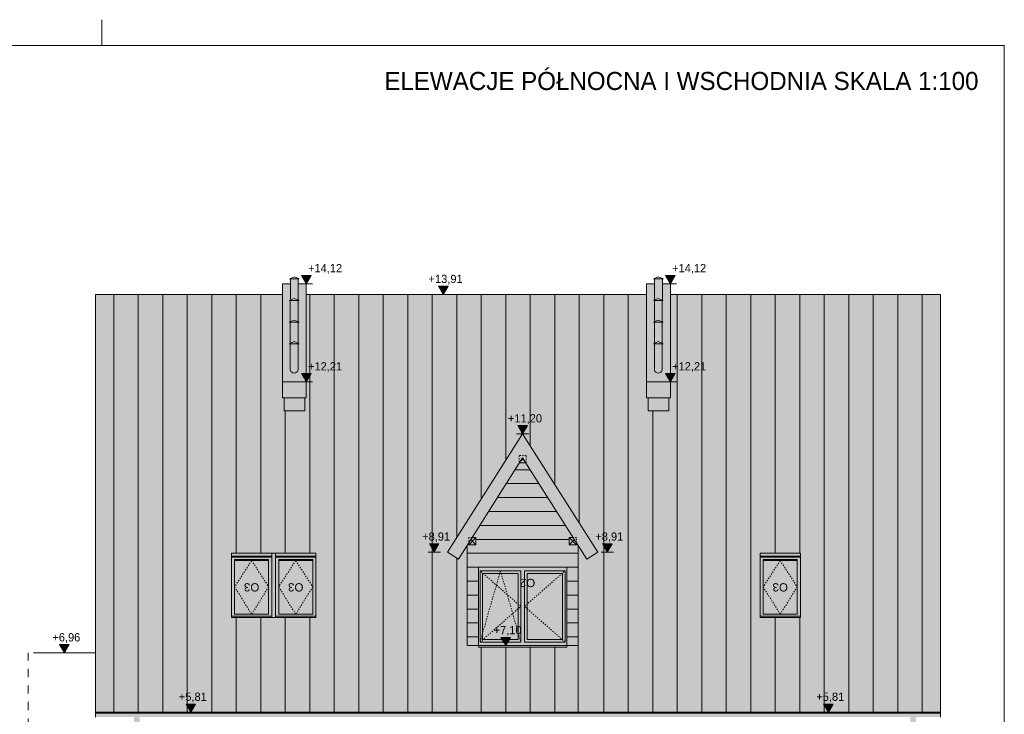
# Model space of a CAD drawing. Extents: x -613240 to -325500, y -25863 to 152403.
# Tile 24 of 254: x -488712 to -469620, y -6560 to 6903. Entities that reach past the tile are written whole.
import ezdxf

# ---------------------------------------------------------------- set-up
doc = ezdxf.new("R2010")
doc.units = 0
doc.header["$MEASUREMENT"] = 0
doc.linetypes.add('Hidden Line', pattern=[50, 25, -25])
doc.linetypes.add('Przerywana', pattern=[320, 160, -160])
for name, color, linetype, lineweight in [('Arch dachowki_Nr_Pióra__21', 7, 'Continuous', 9), ('Arch okna_Nr_Pióra__41', 7, 'Continuous', 15), ('Arch opisy okien_Nr_Pióra__21', 7, 'Continuous', 9), ('Arch opisy_Nr_Pióra__21', 7, 'Continuous', 9), ('ARCH TABELA_Nr_Pióra__21', 7, 'Continuous', 9), ('INWENT DACH_Nr_Pióra__21', 7, 'Continuous', 9), ('INWENT KONST. DREWNIANA_Nr_Pióra__21', 7, 'Continuous', 9), ('INWENT OPISY_Nr_Pióra__21', 7, 'Continuous', 9), ('INWENT RURY SPUSTOWE_Nr_Pióra__21', 7, 'Continuous', 9), ('INWENT WYMIARY_Nr_Pióra__21', 7, 'Continuous', 9), ('INWENT. DRZWI_Nr_Pióra__5', 7, 'Continuous', 13), ('INWENT. OKNA_Nr_Pióra__5', 7, 'Continuous', 13), ('INWENT.ŚCIANY_Nr_Pióra__21', 7, 'Continuous', 9), ('Istniejące kominy_Nr_Pióra__21', 7, 'Continuous', 9)]:
    doc.layers.add(name, color=color, linetype=linetype, lineweight=lineweight)
doc.layers.add('arch wypelnienia_Nr_Pióra__2', color=7, linetype='Continuous', lineweight=13, true_color=0x7f7f7f)
doc.layers.add('INWENT WYMIARY', color=7, linetype='Continuous')
doc.styles.add('GENERATED_STYLE_1', font='txt')
doc.styles.add('GENERATED_STYLE_10', font='arial.ttf')
doc.styles.add('GENERATED_STYLE_6', font='txt')

# ---------------------------------------------------------------- blocks, each defined once
blk = doc.blocks.new('Wymiary_77', base_point=(-487845, -5370))
at = {"layer": 'INWENT WYMIARY_Nr_Pióra__21', "linetype": 'Continuous'}
blk.add_hatch(color=256, dxfattribs=at).paths.add_polyline_path([(-487845, -5370), (-487938, -5210), (-487752, -5210)], flags=0)
for p, q in [((-487845, -5370), (-487938, -5210)), ((-487938, -5210), (-487752, -5210)), ((-487752, -5210), (-487845, -5370)), ((-487845, -5370), (-487965, -5370)), ((-487845, -5370), (-487725, -5370))]:
    blk.add_line(p, q, dxfattribs=at)
at = {"layer": 'INWENT WYMIARY_Nr_Pióra__21', "insert": (-488078, -5178), "char_height": 160, "attachment_point": 7, "style": 'GENERATED_STYLE_1'}
blk.add_mtext('{+6,96}', dxfattribs=at)
blk = doc.blocks.new('Wymiary_83', base_point=(-473031, -6521))
at = {"layer": 'INWENT WYMIARY_Nr_Pióra__21', "linetype": 'Continuous'}
blk.add_hatch(color=256, dxfattribs=at).paths.add_polyline_path([(-473031, -6521), (-473124, -6361), (-472938, -6361)], flags=0)
for p, q in [((-473031, -6521), (-473124, -6361)), ((-473124, -6361), (-472938, -6361)), ((-472938, -6361), (-473031, -6521)), ((-473031, -6521), (-473151, -6521)), ((-473031, -6521), (-472911, -6521))]:
    blk.add_line(p, q, dxfattribs=at)
at = {"layer": 'INWENT WYMIARY_Nr_Pióra__21', "insert": (-473265, -6329), "char_height": 160, "attachment_point": 7, "style": 'GENERATED_STYLE_1'}
blk.add_mtext('{+5,81}', dxfattribs=at)
blk = doc.blocks.new('Wymiary_84', base_point=(-480499, 1577))
at = {"layer": 'INWENT WYMIARY_Nr_Pióra__21', "linetype": 'Continuous'}
blk.add_hatch(color=256, dxfattribs=at).paths.add_polyline_path([(-480499, 1577), (-480592, 1737), (-480406, 1737)], flags=0)
for p, q in [((-480499, 1577), (-480592, 1737)), ((-480592, 1737), (-480406, 1737)), ((-480406, 1737), (-480499, 1577)), ((-480499, 1577), (-480619, 1577)), ((-480499, 1577), (-480379, 1577))]:
    blk.add_line(p, q, dxfattribs=at)
at = {"layer": 'INWENT WYMIARY_Nr_Pióra__21', "insert": (-480784, 1769), "char_height": 160, "attachment_point": 7, "style": 'GENERATED_STYLE_1'}
blk.add_mtext('{+13,91}', dxfattribs=at)
blk = doc.blocks.new('Wymiary_85', base_point=(-478960, -1126))
at = {"layer": 'INWENT WYMIARY_Nr_Pióra__21', "linetype": 'Continuous'}
blk.add_hatch(color=256, dxfattribs=at).paths.add_polyline_path([(-478960, -1126), (-479053, -966), (-478867, -966)], flags=0)
for p, q in [((-478960, -1126), (-479080, -1126)), ((-478960, -1126), (-479053, -966)), ((-479053, -966), (-478867, -966)), ((-478867, -966), (-478960, -1126)), ((-478960, -1126), (-478840, -1126))]:
    blk.add_line(p, q, dxfattribs=at)
at = {"layer": 'INWENT WYMIARY_Nr_Pióra__21', "insert": (-479245, -934), "char_height": 160, "attachment_point": 7, "style": 'GENERATED_STYLE_1'}
blk.add_mtext('{+11,20}', dxfattribs=at)
blk = doc.blocks.new('Wymiary_86', base_point=(-477318, -3416))
at = {"layer": 'INWENT WYMIARY_Nr_Pióra__21', "linetype": 'Continuous'}
blk.add_hatch(color=256, dxfattribs=at).paths.add_polyline_path([(-477318, -3416), (-477411, -3256), (-477225, -3256)], flags=0)
for p, q in [((-477318, -3416), (-477438, -3416)), ((-477318, -3416), (-477411, -3256)), ((-477411, -3256), (-477225, -3256)), ((-477225, -3256), (-477318, -3416)), ((-477318, -3416), (-477198, -3416))]:
    blk.add_line(p, q, dxfattribs=at)
at = {"layer": 'INWENT WYMIARY_Nr_Pióra__21', "insert": (-477551, -3224), "char_height": 160, "attachment_point": 7, "style": 'GENERATED_STYLE_1'}
blk.add_mtext('{+8,91}', dxfattribs=at)
blk = doc.blocks.new('Wymiary_87', base_point=(-480675, -3416))
at = {"layer": 'INWENT WYMIARY_Nr_Pióra__21', "linetype": 'Continuous'}
blk.add_hatch(color=256, dxfattribs=at).paths.add_polyline_path([(-480675, -3416), (-480767, -3256), (-480582, -3256)], flags=0)
for p, q in [((-480675, -3416), (-480795, -3416)), ((-480675, -3416), (-480767, -3256)), ((-480767, -3256), (-480582, -3256)), ((-480582, -3256), (-480675, -3416)), ((-480675, -3416), (-480555, -3416))]:
    blk.add_line(p, q, dxfattribs=at)
at = {"layer": 'INWENT WYMIARY_Nr_Pióra__21', "insert": (-480908, -3224), "char_height": 160, "attachment_point": 7, "style": 'GENERATED_STYLE_1'}
blk.add_mtext('{+8,91}', dxfattribs=at)
blk = doc.blocks.new('Wymiary_88', base_point=(-485393, -6521))
at = {"layer": 'INWENT WYMIARY_Nr_Pióra__21', "linetype": 'Continuous'}
blk.add_hatch(color=256, dxfattribs=at).paths.add_polyline_path([(-485393, -6521), (-485486, -6361), (-485300, -6361)], flags=0)
for p, q in [((-485393, -6521), (-485486, -6361)), ((-485486, -6361), (-485300, -6361)), ((-485300, -6361), (-485393, -6521)), ((-485393, -6521), (-485513, -6521)), ((-485393, -6521), (-485273, -6521))]:
    blk.add_line(p, q, dxfattribs=at)
at = {"layer": 'INWENT WYMIARY_Nr_Pióra__21', "insert": (-485626, -6329), "char_height": 160, "attachment_point": 7, "style": 'GENERATED_STYLE_1'}
blk.add_mtext('{+5,81}', dxfattribs=at)
blk = doc.blocks.new('Wymiary_89', base_point=(-479287, -5230))
at = {"layer": 'INWENT WYMIARY_Nr_Pióra__21', "linetype": 'Continuous'}
blk.add_hatch(color=256, dxfattribs=at).paths.add_polyline_path([(-479287, -5230), (-479380, -5070), (-479195, -5070)], flags=0)
for p, q in [((-479287, -5230), (-479380, -5070)), ((-479380, -5070), (-479195, -5070)), ((-479195, -5070), (-479287, -5230)), ((-479287, -5230), (-479407, -5230)), ((-479287, -5230), (-479167, -5230))]:
    blk.add_line(p, q, dxfattribs=at)
at = {"layer": 'INWENT WYMIARY_Nr_Pióra__21', "insert": (-479521, -5038), "char_height": 160, "attachment_point": 7, "style": 'GENERATED_STYLE_1'}
blk.add_mtext('{+7,10}', dxfattribs=at)
blk = doc.blocks.new('Wymiary_90', base_point=(-483155, 1786))
at = {"layer": 'INWENT WYMIARY_Nr_Pióra__21', "linetype": 'Continuous'}
blk.add_hatch(color=256, dxfattribs=at).paths.add_polyline_path([(-483155, 1786), (-483248, 1946), (-483062, 1946)], flags=0)
for p, q in [((-483155, 1786), (-483248, 1946)), ((-483248, 1946), (-483062, 1946)), ((-483062, 1946), (-483155, 1786)), ((-483155, 1786), (-483275, 1786)), ((-483155, 1786), (-483035, 1786))]:
    blk.add_line(p, q, dxfattribs=at)
at = {"layer": 'INWENT WYMIARY_Nr_Pióra__21', "insert": (-483121, 1978), "char_height": 160, "attachment_point": 7, "style": 'GENERATED_STYLE_1'}
blk.add_mtext('{+14,12}', dxfattribs=at)
blk = doc.blocks.new('Wymiary_91', base_point=(-476095, 1786))
at = {"layer": 'INWENT WYMIARY_Nr_Pióra__21', "linetype": 'Continuous'}
blk.add_hatch(color=256, dxfattribs=at).paths.add_polyline_path([(-476095, 1786), (-476188, 1946), (-476002, 1946)], flags=0)
for p, q in [((-476095, 1786), (-476188, 1946)), ((-476188, 1946), (-476002, 1946)), ((-476002, 1946), (-476095, 1786)), ((-476095, 1786), (-476215, 1786)), ((-476095, 1786), (-475975, 1786))]:
    blk.add_line(p, q, dxfattribs=at)
at = {"layer": 'INWENT WYMIARY_Nr_Pióra__21', "insert": (-476061, 1978), "char_height": 160, "attachment_point": 7, "style": 'GENERATED_STYLE_1'}
blk.add_mtext('{+14,12}', dxfattribs=at)
blk = doc.blocks.new('Wymiary_92', base_point=(-483155, -117))
at = {"layer": 'INWENT WYMIARY_Nr_Pióra__21', "linetype": 'Continuous'}
blk.add_hatch(color=256, dxfattribs=at).paths.add_polyline_path([(-483155, -117), (-483248, 43), (-483062, 43)], flags=0)
for p, q in [((-483155, -117), (-483248, 43)), ((-483248, 43), (-483062, 43)), ((-483062, 43), (-483155, -117)), ((-483155, -117), (-483275, -117)), ((-483155, -117), (-483035, -117))]:
    blk.add_line(p, q, dxfattribs=at)
at = {"layer": 'INWENT WYMIARY_Nr_Pióra__21', "insert": (-483121, 75), "char_height": 160, "attachment_point": 7, "style": 'GENERATED_STYLE_1'}
blk.add_mtext('{+12,21}', dxfattribs=at)
blk = doc.blocks.new('Wymiary_93', base_point=(-476095, -117))
at = {"layer": 'INWENT WYMIARY_Nr_Pióra__21', "linetype": 'Continuous'}
blk.add_hatch(color=256, dxfattribs=at).paths.add_polyline_path([(-476095, -117), (-476188, 43), (-476002, 43)], flags=0)
for p, q in [((-476095, -117), (-476188, 43)), ((-476188, 43), (-476002, 43)), ((-476002, 43), (-476095, -117)), ((-476095, -117), (-476215, -117)), ((-476095, -117), (-475975, -117))]:
    blk.add_line(p, q, dxfattribs=at)
at = {"layer": 'INWENT WYMIARY_Nr_Pióra__21', "insert": (-476061, 75), "char_height": 160, "attachment_point": 7, "style": 'GENERATED_STYLE_1'}
blk.add_mtext('{+12,21}', dxfattribs=at)

msp = doc.modelspace()

# ---------------------------------------------------------------- hatches: boundary and pattern name
at = {"layer": 'arch wypelnienia_Nr_Pióra__2', "linetype": 'Continuous'}
h = msp.add_hatch(color=256, dxfattribs=at)
h.paths.add_polyline_path([(-483614.9, 1576.7), (-487244.9, 1576.7), (-487244.9, -6612.5), (-486494.9, -6612.5), (-486494.9, -6812.5), (-486494.9, -7208.9), (-486494.9, -7965.5, 0.2374219), (-486477, -7998.1, 0.1574339), (-486439.9, -8009.6, 0.1535225), (-486403.3, -7998.4, 0.2441202), (-486384.9, -7965.5), (-486384.9, -7208.9), (-486384.9, -6812.5), (-486384.9, -6612.5), (-471444.9, -6612.5), (-471444.9, -13075.5, 0.2182525), (-471429.5, -13106.2, 0.1717171), (-471389.9, -13119.6, 0.1637737), (-471351.5, -13107.1, 0.2353112), (-471334.9, -13075.5), (-471334.9, -6612.5), (-470854.9, -6612.5), (-470854.9, 1576.7), (-476094.9, 1576.7), (-476094.9, 1785.5), (-476249.9, 1785.5), (-476249.9, 1878.5), (-476229.9, 1878.5), (-476324.9, 1918.5), (-476419.9, 1878.5), (-476399.9, 1878.5), (-476399.9, 1785.5), (-476554.9, 1785.5), (-476554.9, 1576.7), (-483154.9, 1576.7), (-483154.9, 1785.5), (-483309.9, 1785.5), (-483309.9, 1878.5), (-483289.9, 1878.5), (-483384.9, 1918.5), (-483479.9, 1878.5), (-483459.9, 1878.5), (-483459.9, 1785.5), (-483614.9, 1785.5)], flags=0)
h.paths.add_polyline_path([(-479044.9, -5109.6), (-479734.9, -5109.6), (-479734.9, -3829.6), (-479044.9, -3829.6)], flags=0)
h.paths.add_polyline_path([(-478874.9, -3829.6), (-478184.9, -3829.6), (-478184.9, -5109.6), (-478874.9, -5109.6)], flags=0)
h.paths.add_polyline_path([(-484544.9, -4619.8), (-483884.9, -4619.8), (-483884.9, -3580.3), (-484544.9, -3580.3)], flags=0)
h.paths.add_polyline_path([(-483689.9, -4619.8), (-483029.9, -4619.8), (-483029.9, -3580.3), (-483689.9, -3580.3)], flags=0)
h.paths.add_polyline_path([(-474294.9, -4619.8), (-473634.9, -4619.8), (-473634.9, -3580.3), (-474294.9, -3580.3)], flags=0)
at = {"layer": 'arch wypelnienia_Nr_Pióra__2', "linetype": 'Continuous', "lineweight": 0, "true_color": 0x1f1f1f}
for points in [[(-484544.9, -4619.8), (-483884.9, -4619.8), (-483884.9, -3580.3), (-484544.9, -3580.3)], [(-483689.9, -4619.8), (-483029.9, -4619.8), (-483029.9, -3580.3), (-483689.9, -3580.3)], [(-474294.9, -4619.8), (-473634.9, -4619.8), (-473634.9, -3580.3), (-474294.9, -3580.3)], [(-479044.9, -5109.6), (-479044.9, -3829.6), (-479734.9, -3829.6), (-479734.9, -5109.6)], [(-478874.9, -3829.6), (-478874.9, -5109.6), (-478184.9, -5109.6), (-478184.9, -3829.6)]]:
    msp.add_hatch(color=250, dxfattribs=at).paths.add_polyline_path(points, flags=0)

# ---------------------------------------------------------------- linework, layer by layer
at = {"layer": 'Arch dachowki_Nr_Pióra__21', "linetype": 'Continuous'}
for p, q in [((-486887.4, -6521.2), (-486887.4, 1576.7)), ((-486412.4, -6521.2), (-486412.4, 1576.7)), ((-485937.4, -6521.2), (-485937.4, 1576.7)), ((-485462.4, -6521.2), (-485462.4, 1576.7)), ((-484987.4, -6521.2), (-484987.4, 1576.7)), ((-484512.4, -3437.2), (-484512.4, 1576.7)), ((-484037.4, -3437.2), (-484037.4, 1576.7)), ((-483087.4, -3437.2), (-483087.4, 1576.7)), ((-482612.4, -6521.2), (-482612.4, 1576.7)), ((-482137.4, -6521.2), (-482137.4, 1576.7)), ((-481662.4, -6521.2), (-481662.4, 1576.7)), ((-481187.4, -6521.2), (-481187.4, 1576.7)), ((-480712.4, -6521.2), (-480712.4, 1576.7)), ((-480237.4, -3134.5), (-480237.4, 1576.7)), ((-479762.4, -2387.5), (-479762.4, 1576.7)), ((-479287.4, -1640.6), (-479287.4, 1576.7)), ((-478812.4, -1357.5), (-478812.4, 1576.7)), ((-478337.4, -2104.5), (-478337.4, 1576.7)), ((-477862.4, -2851.4), (-477862.4, 1576.7)), ((-477387.4, -6521.2), (-477387.4, 1576.7)), ((-476912.4, -6521.2), (-476912.4, 1576.7)), ((-475962.4, -6521.2), (-475962.4, 1576.7)), ((-475487.4, -6521.2), (-475487.4, 1576.7)), ((-475012.4, -6521.2), (-475012.4, 1576.7)), ((-474537.4, -6521.2), (-474537.4, 1576.7)), ((-474062.4, -3437.2), (-474062.4, 1576.7)), ((-473587.4, -3437.2), (-473587.4, 1576.7)), ((-473112.4, -6521.2), (-473112.4, 1576.7)), ((-472637.4, -6521.2), (-472637.4, 1576.7)), ((-472162.4, -6521.2), (-472162.4, 1576.7)), ((-471687.4, -6521.2), (-471687.4, 1576.7)), ((-471212.4, -6521.2), (-471212.4, 1576.7)), ((-483562.4, -3437.2), (-483562.4, -679.5)), ((-476437.4, -6521.2), (-476437.4, -679.5)), ((-478814.8, -1819.6), (-479105, -1819.6)), ((-478643.2, -2089.6), (-479276.7, -2089.6)), ((-478471.5, -2359.6), (-479448.4, -2359.6)), ((-478299.8, -2629.6), (-479620.1, -2629.6)), ((-478128.1, -2899.6), (-479791.8, -2899.6)), ((-478054.9, -3169.6), (-479864.9, -3169.6)), ((-480237.4, -6521.2), (-480237.4, -3530.5)), ((-477884.9, -3439.6), (-480034.9, -3439.6)), ((-479814.9, -3709.6), (-480034.9, -3709.6)), ((-477884.9, -3709.6), (-478104.9, -3709.6)), ((-479814.9, -3979.6), (-480034.9, -3979.6)), ((-477884.9, -3979.6), (-478104.9, -3979.6)), ((-479814.9, -4249.6), (-480034.9, -4249.6)), ((-477884.9, -4249.6), (-478104.9, -4249.6)), ((-479814.9, -4519.6), (-480034.9, -4519.6)), ((-477884.9, -4519.6), (-478104.9, -4519.6)), ((-484512.4, -6521.2), (-484512.4, -4685.8)), ((-484037.4, -6521.2), (-484037.4, -4685.8)), ((-483562.4, -6521.2), (-483562.4, -4685.8)), ((-483087.4, -6521.2), (-483087.4, -4685.8)), ((-474062.4, -6521.2), (-474062.4, -4685.8)), ((-473587.4, -6521.2), (-473587.4, -4685.8)), ((-479814.9, -4789.6), (-480034.9, -4789.6)), ((-477884.9, -4789.6), (-478104.9, -4789.6)), ((-479814.9, -5059.6), (-480034.9, -5059.6)), ((-477884.9, -5059.6), (-478104.9, -5059.6)), ((-479762.4, -6521.2), (-479762.4, -5259.6)), ((-479287.4, -6521.2), (-479287.4, -5259.6)), ((-478812.4, -6521.2), (-478812.4, -5259.6)), ((-478337.4, -6521.2), (-478337.4, -5259.6)), ((-477884.9, -6521.2), (-477884.9, -5229.6))]:
    msp.add_line(p, q, dxfattribs=at)
at = {"layer": 'Arch okna_Nr_Pióra__41', "linetype": 'Continuous'}
for p, q in [((-483749.9, -3437.2), (-484604.9, -3437.2)), ((-484604.9, -3437.2), (-484604.9, -4685.8)), ((-484604.9, -3494.3), (-483824.9, -3494.3)), ((-484604.9, -3514.3), (-483824.9, -3514.3)), ((-484544.9, -3560.3), (-483884.9, -3560.3)), ((-484544.9, -4619.8), (-484544.9, -3560.3)), ((-484544.9, -3580.3), (-483884.9, -3580.3)), ((-483884.9, -3560.3), (-483884.9, -4619.8)), ((-483824.9, -4685.8), (-483824.9, -3437.2)), ((-482969.9, -3437.2), (-483749.9, -3437.2)), ((-483749.9, -3437.2), (-483749.9, -4685.8)), ((-483749.9, -3494.3), (-482969.9, -3494.3)), ((-483749.9, -3514.3), (-482969.9, -3514.3)), ((-483689.9, -3560.3), (-483029.9, -3560.3)), ((-483689.9, -4619.8), (-483689.9, -3560.3)), ((-483689.9, -3580.3), (-483029.9, -3580.3)), ((-483029.9, -3560.3), (-483029.9, -4619.8)), ((-482969.9, -4685.8), (-482969.9, -3437.2)), ((-473574.9, -3437.2), (-474354.9, -3437.2)), ((-474354.9, -3437.2), (-474354.9, -4685.8)), ((-474354.9, -3494.3), (-473574.9, -3494.3)), ((-474354.9, -3514.3), (-473574.9, -3514.3)), ((-474294.9, -3560.3), (-473634.9, -3560.3)), ((-474294.9, -4619.8), (-474294.9, -3560.3)), ((-474294.9, -3580.3), (-473634.9, -3580.3)), ((-473634.9, -3560.3), (-473634.9, -4619.8)), ((-473574.9, -4685.8), (-473574.9, -3437.2)), ((-483824.9, -4659.8), (-484604.9, -4659.8)), ((-484604.9, -4685.8), (-483749.9, -4685.8)), ((-483884.9, -4619.8), (-484544.9, -4619.8)), ((-482969.9, -4659.8), (-483749.9, -4659.8)), ((-483749.9, -4685.8), (-482969.9, -4685.8)), ((-483029.9, -4619.8), (-483689.9, -4619.8)), ((-473574.9, -4659.8), (-474354.9, -4659.8)), ((-474354.9, -4685.8), (-473574.9, -4685.8)), ((-473634.9, -4619.8), (-474294.9, -4619.8))]:
    msp.add_line(p, q, dxfattribs=at)
at = {"layer": 'Arch okna_Nr_Pióra__41', "linetype": 'Hidden Line'}
for p, q in [((-484214.9, -3580.3), (-484544.9, -4090)), ((-484214.9, -3580.3), (-483884.9, -4090)), ((-483359.9, -3580.3), (-483689.9, -4090)), ((-483359.9, -3580.3), (-483029.9, -4090)), ((-473964.9, -3580.3), (-474294.9, -4090)), ((-473964.9, -3580.3), (-473634.9, -4090)), ((-484214.9, -4619.8), (-484544.9, -4090)), ((-484214.9, -4619.8), (-483884.9, -4090)), ((-483359.9, -4619.8), (-483689.9, -4090)), ((-483359.9, -4619.8), (-483029.9, -4090)), ((-473964.9, -4619.8), (-474294.9, -4090)), ((-473964.9, -4619.8), (-473634.9, -4090))]:
    msp.add_line(p, q, dxfattribs=at)
at = {"layer": 'ARCH TABELA_Nr_Pióra__21', "linetype": 'Continuous'}
for p, q in [((-487119.9, 6402.6), (-487119.9, 6902.6)), ((-487119.9, 6402.6), (-487119.9, 6902.6)), ((-510369.9, 6402.6), (-469619.9, 6402.6)), ((-469619.9, 6402.6), (-469619.9, -22047.4))]:
    msp.add_line(p, q, dxfattribs=at)
at = {"layer": 'INWENT DACH_Nr_Pióra__21', "linetype": 'Continuous'}
for p, q in [((-483614.9, 1785.5), (-483614.9, -425.2)), ((-483614.9, 1785.5), (-483459.9, 1785.5)), ((-483309.9, 1785.5), (-483154.9, 1785.5)), ((-483154.9, 1785.5), (-483154.9, -425.2)), ((-476554.9, 1785.5), (-476554.9, -425.2)), ((-476554.9, 1785.5), (-476399.9, 1785.5)), ((-476249.9, 1785.5), (-476094.9, 1785.5)), ((-476094.9, 1785.5), (-476094.9, -425.2)), ((-487244.9, -6612.5), (-487244.9, 1576.7)), ((-487244.9, 1576.7), (-483614.9, 1576.7)), ((-483154.9, 1576.7), (-476554.9, 1576.7)), ((-476094.9, 1576.7), (-470854.9, 1576.7)), ((-470854.9, 1576.7), (-470854.9, -6612.5)), ((-483614.9, -117.1), (-483154.9, -117.1)), ((-476554.9, -117.1), (-476094.9, -117.1)), ((-483614.9, -425.2), (-483154.9, -425.2)), ((-483584.9, -425.2), (-483584.9, -679.5)), ((-483184.9, -425.2), (-483184.9, -679.5)), ((-476554.9, -425.2), (-476094.9, -425.2)), ((-476524.9, -425.2), (-476524.9, -679.5)), ((-476124.9, -425.2), (-476124.9, -679.5)), ((-483584.9, -679.5), (-483184.9, -679.5)), ((-476524.9, -679.5), (-476124.9, -679.5)), ((-480416.7, -3416.5), (-478959.9, -1125.5)), ((-477503.2, -3416.5), (-478959.9, -1125.5)), ((-480205.8, -3550.6), (-478959.9, -1591.4)), ((-477714.1, -3550.6), (-478959.9, -1591.4)), ((-480205.8, -3550.6), (-480416.7, -3416.5)), ((-477714.1, -3550.6), (-477503.2, -3416.5)), ((-488444.9, -5369.6), (-487244.9, -5369.6)), ((-487244.9, -6521.2), (-470854.9, -6521.2))]:
    msp.add_line(p, q, dxfattribs=at)
at = {"layer": 'INWENT KONST. DREWNIANA_Nr_Pióra__21', "linetype": 'Hidden Line'}
for p, q in [((-479029.9, -1544.6), (-479029.9, -1684.6)), ((-478889.9, -1544.6), (-479029.9, -1544.6)), ((-478889.9, -1684.6), (-478889.9, -1544.6)), ((-480004.9, -3134.6), (-480004.9, -3234.8)), ((-479941.2, -3134.6), (-480004.9, -3134.6)), ((-477914.9, -3134.6), (-477978.6, -3134.6)), ((-477914.9, -3234.8), (-477914.9, -3134.6))]:
    msp.add_line(p, q, dxfattribs=at)
at = {"layer": 'INWENT KONST. DREWNIANA_Nr_Pióra__21', "linetype": 'Continuous'}
for p, q in [((-479029.9, -1684.6), (-479019.2, -1684.6)), ((-479019.2, -1684.6), (-478900.7, -1684.6)), ((-479000.4, -1655.1), (-478950.9, -1605.6)), ((-478919.5, -1655.1), (-478969, -1605.6)), ((-478900.7, -1684.6), (-478889.9, -1684.6)), ((-480004.9, -3274.6), (-479864.9, -3134.6)), ((-480004.9, -3234.8), (-480004.9, -3274.6)), ((-479864.9, -3274.6), (-479966, -3173.6)), ((-479864.9, -3134.6), (-479941.2, -3134.6)), ((-479864.9, -3274.6), (-479864.9, -3134.6)), ((-478054.9, -3134.6), (-478054.9, -3274.6)), ((-477914.9, -3274.6), (-478054.9, -3134.6)), ((-477978.6, -3134.6), (-478054.9, -3134.6)), ((-478054.9, -3274.6), (-477953.9, -3173.6)), ((-477914.9, -3274.6), (-477914.9, -3234.8)), ((-480004.9, -3274.6), (-479864.9, -3274.6)), ((-478054.9, -3274.6), (-477914.9, -3274.6))]:
    msp.add_line(p, q, dxfattribs=at)
at = {"layer": 'INWENT OPISY_Nr_Pióra__21', "linetype": 'Przerywana'}
msp.add_line((-488550.5, -13199.4), (-488550.5, -5369.6), dxfattribs=at)
at = {"layer": 'INWENT RURY SPUSTOWE_Nr_Pióra__21', "linetype": 'Continuous'}
msp.add_line((-487244.9, -6537.5), (-470854.9, -6537.5), dxfattribs=at)
at = {"layer": 'INWENT. DRZWI_Nr_Pióra__5', "linetype": 'Hidden Line'}
for p, q in [((-478994.9, -4469.6), (-479784.9, -3779.6)), ((-479784.9, -5159.6), (-479389.9, -3779.6)), ((-479389.9, -3779.6), (-478994.9, -5159.6)), ((-478924.9, -4469.6), (-478134.9, -3779.6)), ((-479784.9, -5159.6), (-478994.9, -4469.6)), ((-478134.9, -5159.6), (-478924.9, -4469.6))]:
    msp.add_line(p, q, dxfattribs=at)
at = {"layer": 'INWENT. OKNA_Nr_Pióra__5', "linetype": 'Continuous'}
for p, q in [((-479784.9, -3779.6), (-478994.9, -3779.6)), ((-479784.9, -3779.6), (-479784.9, -5159.6)), ((-478994.9, -5159.6), (-478994.9, -3779.6)), ((-478924.9, -5159.6), (-478924.9, -3779.6)), ((-478924.9, -3779.6), (-478134.9, -3779.6)), ((-478134.9, -3779.6), (-478134.9, -5159.6)), ((-479734.9, -3829.6), (-479734.9, -5109.6)), ((-479734.9, -3829.6), (-479044.9, -3829.6)), ((-479044.9, -5109.6), (-479044.9, -3829.6)), ((-478874.9, -5109.6), (-478874.9, -3829.6)), ((-478874.9, -3829.6), (-478184.9, -3829.6)), ((-478184.9, -3829.6), (-478184.9, -5109.6)), ((-479734.9, -5109.6), (-479044.9, -5109.6)), ((-478874.9, -5109.6), (-478184.9, -5109.6)), ((-479784.9, -5159.6), (-478994.9, -5159.6)), ((-478924.9, -5159.6), (-478134.9, -5159.6))]:
    msp.add_line(p, q, dxfattribs=at)
at = {"layer": 'INWENT.ŚCIANY_Nr_Pióra__21', "linetype": 'Continuous'}
for p, q in [((-480034.9, -3282), (-480034.9, -5229.6)), ((-477884.9, -5229.6), (-477884.9, -3282)), ((-479814.9, -3709.6), (-478104.9, -3709.6)), ((-479814.9, -3709.6), (-479814.9, -5259.6)), ((-478104.9, -3709.6), (-478104.9, -5259.6)), ((-480034.9, -5229.6), (-479814.9, -5229.6)), ((-479814.9, -5229.6), (-478104.9, -5229.6)), ((-479814.9, -5259.6), (-478104.9, -5259.6)), ((-478104.9, -5229.6), (-477884.9, -5229.6))]:
    msp.add_line(p, q, dxfattribs=at)
at = {"layer": 'Istniejące kominy_Nr_Pióra__21', "linetype": 'Continuous'}
for p, q in [((-483479.9, 1878.5), (-483384.9, 1918.5)), ((-483289.9, 1878.5), (-483384.9, 1918.5)), ((-476419.9, 1878.5), (-476324.9, 1918.5)), ((-476229.9, 1878.5), (-476324.9, 1918.5)), ((-483289.9, 1878.5), (-483479.9, 1878.5)), ((-483459.9, 1470.2), (-483459.9, 1878.5)), ((-483309.9, 1466.3), (-483309.9, 1878.5)), ((-476229.9, 1878.5), (-476419.9, 1878.5)), ((-476399.9, 1470.2), (-476399.9, 1878.5)), ((-476249.9, 1466.3), (-476249.9, 1878.5)), ((-483484.6, 1459.9), (-483389.6, 1499.9)), ((-483294.6, 1459.9), (-483484.6, 1459.9)), ((-483464.6, 1049.6), (-483464.6, 1459.9)), ((-483294.6, 1459.9), (-483389.6, 1499.9)), ((-483314.6, 1049.6), (-483314.6, 1459.9)), ((-476424.6, 1459.9), (-476329.6, 1499.9)), ((-476234.6, 1459.9), (-476424.6, 1459.9)), ((-476404.6, 1049.6), (-476404.6, 1459.9)), ((-476234.6, 1459.9), (-476329.6, 1499.9)), ((-476254.6, 1049.6), (-476254.6, 1459.9)), ((-483484.6, 1041.2), (-483389.6, 1081.2)), ((-483294.6, 1041.2), (-483484.6, 1041.2)), ((-483464.6, 630.9), (-483464.6, 1041.2)), ((-483294.6, 1041.2), (-483389.6, 1081.2)), ((-483314.6, 630.9), (-483314.6, 1041.2)), ((-476424.6, 1041.2), (-476329.6, 1081.2)), ((-476234.6, 1041.2), (-476424.6, 1041.2)), ((-476404.6, 630.9), (-476404.6, 1041.2)), ((-476234.6, 1041.2), (-476329.6, 1081.2)), ((-476254.6, 630.9), (-476254.6, 1041.2)), ((-483484.6, 622.5), (-483389.6, 662.5)), ((-483294.6, 622.5), (-483484.6, 622.5)), ((-483464.6, 108.3), (-483464.6, 622.5)), ((-483294.6, 622.5), (-483389.6, 662.5)), ((-483314.6, 108.3), (-483314.6, 622.5)), ((-476424.6, 622.5), (-476329.6, 662.5)), ((-476234.6, 622.5), (-476424.6, 622.5)), ((-476404.6, 108.3), (-476404.6, 622.5)), ((-476234.6, 622.5), (-476329.6, 662.5)), ((-476254.6, 108.3), (-476254.6, 622.5))]:
    msp.add_line(p, q, dxfattribs=at)
for centre in [(-483389.6, 132), (-476329.6, 132)]:
    msp.add_arc(centre, 78.6, 197.49232, 342.50768, dxfattribs=at)

# ---------------------------------------------------------------- block references
at = {"layer": 'INWENT WYMIARY', "linetype": 'Continuous'}
for name, p in [('Wymiary_90', (-483154.9, 1785.5)), ('Wymiary_91', (-476094.9, 1785.5)), ('Wymiary_84', (-480499.1, 1576.7)), ('Wymiary_92', (-483154.9, -117.1)), ('Wymiary_93', (-476094.9, -117.1)), ('Wymiary_85', (-478959.9, -1125.5)), ('Wymiary_87', (-480674.6, -3416.5)), ('Wymiary_86', (-477317.7, -3416.5)), ('Wymiary_89', (-479287.4, -5229.6)), ('Wymiary_77', (-487844.9, -5369.6)), ('Wymiary_88', (-485393, -6521.2)), ('Wymiary_83', (-473031.2, -6521.2))]:
    msp.add_blockref(name, p, dxfattribs=at)

# ---------------------------------------------------------------- texts
at = {"layer": 'Arch opisy okien_Nr_Pióra__21', "linetype": 'Continuous', "char_height": 160, "rotation": 180, "style": 'GENERATED_STYLE_10'}
for s, insert, attachment_point in [('{ O2}', (-479014.7, -4094.5), 3), ('{O3}', (-484214.9, -4179.2), 2), ('{O3}', (-483359.9, -4179.2), 2), ('{O3}', (-473964.9, -4179.2), 2)]:
    msp.add_mtext(s, dxfattribs=dict(at, insert=insert, attachment_point=attachment_point))
at = {"layer": 'Arch opisy_Nr_Pióra__21', "linetype": 'Continuous', "insert": (-470119.9, 5890.3), "char_height": 350, "attachment_point": 3, "style": 'GENERATED_STYLE_6'}
msp.add_mtext('{ELEWACJE PÓŁNOCNA I WSCHODNIA SKALA 1:100}', dxfattribs=at)

doc.saveas('drawing.dxf')
